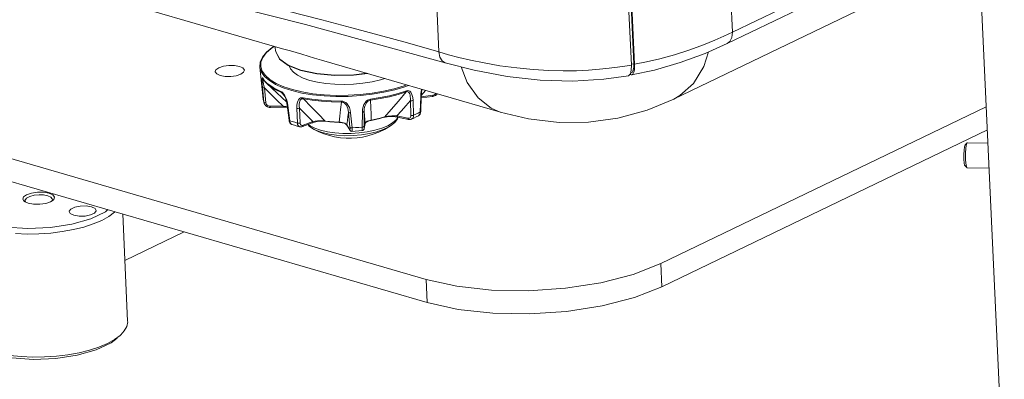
# Model space of a CAD drawing. Header units: millimetres. Extents: x 3925 to 5043, y -86 to 778.
# Tile 137 of 157: x 4833 to 4892, y 433 to 455. Entities that reach past the tile are written whole.
import ezdxf

# ---------------------------------------------------------------- set-up
doc = ezdxf.new("R2010")
doc.units = ezdxf.units.MM
doc.header["$LTSCALE"] = 46.255
for name, color, linetype in [('140-154101-0DXF_CONTINUOUS_LINE', 7, 'CONTINUOUS'), ('H30-BOTTOM-CDXF_CONTINUOUS_LINE', 7, 'CONTINUOUS'), ('H30-LEFT-COVDXF_CONTINUOUS_LINE', 7, 'CONTINUOUS'), ('H30K-FRONT-CDXF_CONTINUOUS_LINE', 7, 'CONTINUOUS'), ('RUBBER-FOOT-DXF_CONTINUOUS_LINE', 7, 'CONTINUOUS')]:
    doc.layers.add(name, color=color, linetype=linetype)

msp = doc.modelspace()

# ---------------------------------------------------------------- linework, layer by layer
at = {"layer": '140-154101-0DXF_CONTINUOUS_LINE', "color": 7, "linetype": 'Continuous', "lineweight": 0}
for p, q in [((4891.641, 426.1116), (4888.4422, 495.6155)), ((4817.6896, 450.6596), (4856.9374, 439.244)), ((4857.0012, 437.859), (4817.7534, 449.2746)), ((4871.0292, 440.1917), (4890.5598, 449.6025)), ((4890.6236, 448.2174), (4871.0929, 438.8067)), ((4889.2912, 447.3175), (4889.2512, 447.2072)), ((4889.2912, 447.3175), (4889.4151, 447.4389)), ((4889.4293, 447.4458), (4889.4151, 447.4389)), ((4889.4293, 447.4458), (4890.6602, 447.422)), ((4889.2512, 447.2072), (4889.2224, 447.0026)), ((4889.3155, 446.7983), (4889.315, 446.4046)), ((4889.2079, 446.4556), (4889.2261, 446.2269)), ((4889.2261, 446.2269), (4889.2567, 446.0963)), ((4889.3426, 446.0926), (4889.315, 446.4046)), ((4889.2567, 446.0963), (4889.2673, 446.0799)), ((4889.2673, 446.0796), (4889.3864, 445.9535)), ((4889.3864, 445.9535), (4889.3426, 446.0926)), ((4889.4003, 445.9461), (4889.3864, 445.9535)), ((4889.4003, 445.9461), (4890.7293, 445.9203)), ((4832.8224, 443.9271), (4833.0609, 443.8167)), ((4832.8605, 443.9639), (4832.9, 443.8912)), ((4833.0609, 443.8167), (4833.387, 443.759)), ((4833.755, 443.7562), (4834.111, 443.8075)), ((4834.111, 443.8075), (4834.4054, 443.9061)), ((4834.4054, 443.9061), (4834.5615, 444.0072)), ((4834.5205, 444.0403), (4834.5065, 443.976)), ((4833.387, 443.759), (4833.755, 443.7562)), ((4839.0305, 436.7296), (4838.734, 443.1722)), ((4838.8624, 440.3808), (4842.4266, 442.0981)), ((4871.0292, 440.1917), (4871.0929, 438.8067)), ((4856.9374, 439.244), (4857.0012, 437.859)), ((4838.0313, 435.4404), (4838.4019, 435.7206)), ((4836.0098, 434.6946), (4837.1468, 435.0174)), ((4836.1152, 434.8453), (4836.7398, 435.0005)), ((4836.7398, 435.0005), (4837.3098, 435.1862)), ((4837.1468, 435.0174), (4838.0313, 435.4404)), ((4837.3098, 435.1862), (4837.8134, 435.3988)), ((4835.4473, 434.7235), (4836.1152, 434.8453))]:
    msp.add_line(p, q, dxfattribs=at)
for points in [[(4846.0357, 451.7932), (4846.0336, 451.8117), (4845.9442, 451.9328), (4845.7358, 452.0276), (4845.4403, 452.0807), (4845.1035, 452.0841), (4844.7726, 452.0369), (4844.5002, 451.9454)], [(4844.5002, 451.9454), (4844.3312, 451.8247), (4844.2878, 451.7128)], [(4844.2878, 451.7128), (4844.2899, 451.6943), (4844.3792, 451.5733), (4844.5877, 451.4784), (4844.8832, 451.4253), (4845.22, 451.4219), (4845.5509, 451.4691), (4845.8233, 451.5606)], [(4845.8233, 451.5606), (4845.9922, 451.6813), (4846.0357, 451.7932)], [(4889.4151, 447.4389), (4889.3819, 447.3668), (4889.3408, 447.1393), (4889.3155, 446.7983)], [(4889.2224, 447.0026), (4889.2066, 446.7355), (4889.2079, 446.4556)], [(4834.3094, 444.4183), (4833.9834, 444.476), (4833.6154, 444.4788), (4833.2594, 444.4275), (4832.9649, 444.3289), (4832.78, 444.1983), (4832.7323, 444.0557), (4832.8224, 443.9271)], [(4834.638, 444.1793), (4834.5403, 444.3137), (4834.3094, 444.4183)], [(4833.4212, 444.2917), (4833.1539, 444.2231), (4832.9533, 444.119), (4832.8612, 443.9835), (4832.8605, 443.9639)], [(4834.2331, 444.2636), (4833.9889, 444.3099), (4833.7099, 444.3201), (4833.4212, 444.2917)], [(4834.2331, 444.2636), (4834.4135, 444.1864), (4834.5087, 444.0877), (4834.5205, 444.0403)], [(4834.5615, 444.0072), (4834.5904, 444.0368), (4834.638, 444.1793)], [(4833.7013, 441.9774), (4834.4119, 442.025), (4835.1073, 442.1105), (4835.7752, 442.2322), (4836.3998, 442.3874), (4836.9698, 442.5732), (4837.4735, 442.7858), (4837.8999, 443.0206), (4838.2413, 443.2734), (4838.2723, 443.3064)], [(4837.8379, 443.4328), (4837.6907, 443.3022), (4836.8144, 442.8768), (4835.6843, 442.5509), (4834.3938, 442.3517)], [(4836.8621, 443.6035), (4836.5376, 443.656), (4836.1799, 443.6467), (4835.8532, 443.5797), (4835.6161, 443.4663), (4835.5207, 443.3312), (4835.5202, 443.3105)], [(4835.5202, 443.3105), (4835.5838, 443.1976), (4835.8009, 443.0921)], [(4835.8009, 443.0921), (4836.1252, 443.0396), (4836.4819, 443.0488), (4836.8086, 443.1156), (4837.0457, 443.2284), (4837.1423, 443.365), (4837.1428, 443.3851)], [(4837.1428, 443.3851), (4837.0773, 443.4997), (4836.8621, 443.6035)], [(4834.3938, 442.3517), (4833.0402, 442.295), (4831.7302, 442.3877), (4830.583, 442.6228)], [(4832.2953, 441.9987), (4832.991, 441.9686), (4833.7013, 441.9774)], [(4871.0292, 440.1917), (4869.3775, 439.5438), (4867.4367, 439.0421), (4865.3034, 438.709), (4863.0808, 438.5595), (4860.8754, 438.6008), (4858.7934, 438.832), (4856.9374, 439.244)], [(4857.0012, 437.859), (4858.8571, 437.4469), (4860.9392, 437.2157), (4863.1446, 437.1745), (4865.3671, 437.3239), (4867.5004, 437.657), (4869.4412, 438.1587), (4871.0929, 438.8067)], [(4838.6213, 435.9224), (4838.8297, 436.1513), (4838.981, 436.424), (4839.0312, 436.6977), (4839.0305, 436.7296)], [(4837.8134, 435.3988), (4838.2398, 435.6336), (4838.5813, 435.8864), (4838.6213, 435.9224)], [(4830.9442, 434.7741), (4832.0861, 434.5398), (4833.3821, 434.4466), (4834.7225, 434.5), (4836.0098, 434.6946)], [(4831.3413, 434.7859), (4831.9666, 434.6804), (4832.6353, 434.6117), (4833.331, 434.5816), (4834.0412, 434.5904), (4834.7518, 434.6381), (4835.4473, 434.7235)]]:
    msp.add_lwpolyline(points, dxfattribs=at)
at = {"layer": 'H30-BOTTOM-CDXF_CONTINUOUS_LINE', "color": 7, "linetype": 'Continuous', "lineweight": 0}
for p, q in [((4871.7899, 450.0615), (4890.132, 458.8995)), ((4835.3061, 456.8718), (4848.3132, 453.0886)), ((4847.8633, 453.2194), (4847.922, 452.8939)), ((4850.6664, 452.4041), (4861.3983, 449.2827)), ((4871.7894, 450.0626), (4871.7988, 450.0671)), ((4861.3929, 449.2861), (4861.3987, 449.2844))]:
    msp.add_line(p, q, dxfattribs=at)
for points in [[(4853.3792, 451.6151), (4852.6072, 451.5237), (4851.4667, 451.5042), (4850.3821, 451.5988), (4849.4274, 451.8012), (4848.6677, 452.0975), (4848.1547, 452.4675), (4847.922, 452.8939)], [(4853.442, 451.5968), (4852.5912, 451.4972), (4851.4554, 451.4795), (4850.3755, 451.5759), (4849.4238, 451.7808), (4848.664, 452.0823), (4848.1495, 452.4635), (4847.922, 452.8939)], [(4850.6664, 452.4044), (4850.2512, 452.5269), (4849.4749, 452.7592), (4848.7997, 452.9528), (4848.3132, 453.0889)], [(4871.7988, 450.0671), (4872.1745, 450.2793), (4872.9819, 451.0099), (4873.6068, 452.0154), (4873.8917, 452.9017)], [(4859.0475, 451.998), (4859.4138, 451.0609), (4860.0568, 450.1407), (4860.8382, 449.5169), (4861.3929, 449.2861)], [(4861.3929, 449.2861), (4863.0819, 448.8879), (4864.9188, 448.6694), (4866.6949, 448.6815), (4868.4463, 448.9247), (4870.2095, 449.4104), (4871.7988, 450.0671)]]:
    msp.add_lwpolyline(points, dxfattribs=at)
at = {"layer": 'H30-LEFT-COVDXF_CONTINUOUS_LINE', "color": 7, "linetype": 'Continuous', "lineweight": 0}
for p, q in [((4867.7435, 488.222), (4869.4019, 452.1884)), ((4867.7891, 488.1716), (4869.4466, 452.1554)), ((4890.0278, 461.1623), (4875.3233, 454.0769)), ((4890.0515, 460.6479), (4875.0013, 453.396)), ((4875.3233, 454.0769), (4875.2184, 456.3547)), ((4869.4019, 452.1884), (4869.2574, 452.1614)), ((4869.4019, 452.1884), (4869.3986, 451.9766)), ((4869.1799, 451.535), (4869.2406, 451.5134)), ((4869.2095, 451.631), (4869.2475, 451.6381)), ((4869.2406, 451.5134), (4869.2697, 451.5144)), ((4869.3986, 451.9766), (4869.3706, 451.8059))]:
    msp.add_line(p, q, dxfattribs=at)
for points in [[(4875.3233, 454.0769), (4874.8177, 453.8404), (4874.2598, 453.5956), (4873.5919, 453.3245), (4872.7763, 453.0255), (4871.8545, 452.7289), (4870.9672, 452.4841)], [(4875.0013, 453.396), (4875.1616, 453.5203), (4875.2893, 453.7641), (4875.3233, 454.0769)], [(4869.2697, 451.5144), (4870.6459, 451.8089), (4872.1809, 452.2535), (4873.679, 452.8069), (4875.0012, 453.396)], [(4869.4388, 451.854), (4869.4485, 451.9967), (4869.4466, 452.1554)], [(4870.9672, 452.4841), (4870.1695, 452.2975), (4869.4466, 452.1554)], [(4869.3706, 451.8059), (4869.3195, 451.6896), (4869.2475, 451.6381)], [(4869.2697, 451.5144), (4869.2964, 451.5231), (4869.3456, 451.5637)], [(4869.3456, 451.5637), (4869.3865, 451.6341), (4869.4179, 451.7319), (4869.4388, 451.854)]]:
    msp.add_lwpolyline(points, dxfattribs=at)
at = {"layer": 'H30K-FRONT-CDXF_CONTINUOUS_LINE', "color": 7, "linetype": 'Continuous', "lineweight": 0}
for p, q in [((4869.2598, 452.1083), (4867.5747, 488.7222)), ((4857.7083, 452.8936), (4856.9901, 468.5005)), ((4841.5637, 456.6074), (4849.6984, 454.549)), ((4849.6984, 454.549), (4858.0823, 452.248)), ((4852.4755, 454.3479), (4854.131, 453.9025)), ((4854.131, 453.9025), (4855.8239, 453.4332)), ((4855.8239, 453.4332), (4857.7083, 452.8937)), ((4869.2598, 452.1083), (4869.2516, 451.8038)), ((4867.6048, 451.2598), (4869.0826, 451.4673)), ((4869.1049, 451.4739), (4869.0826, 451.4673)), ((4869.1976, 451.5824), (4869.1049, 451.4739)), ((4869.2516, 451.8038), (4869.1976, 451.5824))]:
    msp.add_line(p, q, dxfattribs=at)
for points in [[(4841.655, 457.0481), (4843.9745, 456.4884), (4846.3656, 455.9033), (4848.6379, 455.3375), (4850.6765, 454.8184), (4852.4755, 454.3479)], [(4857.7083, 452.8936), (4858.2857, 452.7316), (4858.9012, 452.572), (4859.612, 452.405), (4860.4349, 452.2347), (4861.3732, 452.0717), (4862.3789, 451.9343), (4863.3705, 451.8374), (4864.2993, 451.782), (4865.1623, 451.762), (4865.9635, 451.7715), (4866.6965, 451.8043), (4867.3522, 451.8537), (4867.929, 451.9132), (4868.4325, 451.9775), (4868.872, 452.043), (4869.2598, 452.1083)], [(4857.7083, 452.8936), (4857.7657, 452.5869), (4857.9005, 452.3607), (4858.0823, 452.248)], [(4858.0823, 452.248), (4859.8353, 451.7939), (4861.8081, 451.421)], [(4861.8081, 451.421), (4863.7873, 451.2021), (4865.7388, 451.1484), (4867.6048, 451.2598)]]:
    msp.add_lwpolyline(points, dxfattribs=at)
at = {"layer": 'RUBBER-FOOT-DXF_CONTINUOUS_LINE', "color": 7, "linetype": 'Continuous', "lineweight": 0}
for p, q in [((4847.815, 453.2335), (4847.7007, 453.1648)), ((4847.1646, 450.0656), (4846.9662, 451.9913)), ((4847.1568, 451.2695), (4847.1575, 451.2685)), ((4848.5776, 449.8759), (4847.3859, 450.9992)), ((4847.3922, 451.0288), (4847.5609, 450.8939)), ((4847.2058, 449.8828), (4847.1184, 450.7746)), ((4847.234, 450.7382), (4847.3216, 449.846)), ((4848.2536, 450.4705), (4848.446, 450.253)), ((4856.6286, 450.3875), (4856.6166, 450.2087)), ((4856.6409, 450.2078), (4857.3379, 450.2918)), ((4856.645, 450.2798), (4856.9005, 450.5909)), ((4847.1646, 450.0656), (4847.1681, 450.037)), ((4847.1995, 449.8819), (4847.2218, 449.8108)), ((4847.2218, 449.8108), (4847.2058, 449.8828)), ((4847.2218, 449.8107), (4847.2218, 449.8108)), ((4848.7177, 448.7939), (4848.6092, 449.7013)), ((4848.6166, 449.8487), (4848.646, 449.6727)), ((4856.0327, 449.0859), (4855.998, 449.9737)), ((4856.1901, 449.0989), (4856.1547, 449.9862)), ((4856.6166, 450.2087), (4856.5911, 449.2921)), ((4856.6168, 449.3198), (4856.6417, 450.2362)), ((4857.3267, 450.2193), (4856.639, 450.1365)), ((4848.3572, 449.6475), (4847.5838, 449.6358)), ((4847.5933, 449.5647), (4848.3668, 449.5764)), ((4848.646, 449.6727), (4848.7552, 448.7651)), ((4849.2194, 448.6301), (4849.1806, 449.5172)), ((4849.3382, 449.5257), (4849.3777, 448.6384)), ((4852.3713, 448.3772), (4852.2875, 449.2684)), ((4852.4103, 449.2354), (4852.4951, 448.3443)), ((4853.1149, 449.2828), (4853.1069, 448.3854)), ((4853.222, 449.3312), (4853.2151, 448.4339)), ((4856.6088, 449.2494), (4856.6168, 449.3199)), ((4848.7177, 448.794), (4848.7319, 448.7235)), ((4848.7183, 448.7908), (4848.7177, 448.7939)), ((4849.5299, 448.4155), (4850.1114, 448.6342)), ((4850.1501, 448.7126), (4849.5686, 448.4939)), ((4850.8307, 448.7426), (4850.8994, 448.7354)), ((4851.1522, 448.7167), (4850.8794, 448.7503)), ((4851.4479, 448.6779), (4851.7322, 448.6627)), ((4851.8111, 448.6725), (4851.7215, 448.6768)), ((4852.1645, 448.5292), (4852.1932, 448.4948)), ((4852.3412, 448.252), (4852.1803, 448.5355)), ((4852.3542, 448.2111), (4852.1932, 448.4949)), ((4853.2762, 448.5934), (4853.2273, 448.2956)), ((4853.2287, 448.3117), (4853.2776, 448.6093)), ((4853.2776, 448.6093), (4853.2762, 448.5934)), ((4853.2763, 448.5935), (4853.2904, 448.6249)), ((4853.6349, 448.8035), (4853.926, 448.8598)), ((4853.926, 448.8598), (4854.1908, 448.9211)), ((4854.4227, 448.9726), (4854.4841, 448.9882)), ((4855.1431, 448.8124), (4855.2581, 448.972)), ((4855.1885, 449.0515), (4855.8383, 448.9156)), ((4855.8804, 448.8419), (4855.2306, 448.9778)), ((4856.4785, 449.0594), (4856.4784, 449.0593)), ((4850.2246, 448.2432), (4850.5087, 448.1045)), ((4853.2247, 448.2945), (4853.2287, 448.3117)), ((4853.2287, 448.3117), (4853.2273, 448.2956))]:
    msp.add_line(p, q, dxfattribs=at)
for points in [[(4847.8291, 453.2294), (4847.6366, 453.1042), (4847.3392, 452.8394), (4847.1348, 452.5652), (4847.027, 452.2866), (4847.018, 452.0089), (4847.1079, 451.7371), (4847.2951, 451.4765), (4847.5759, 451.2317)], [(4847.7007, 453.1648), (4847.3594, 452.8837), (4847.1204, 452.5892), (4846.9893, 452.2895), (4846.9662, 451.9913)], [(4848.7278, 452.057), (4848.8009, 451.8768), (4848.9735, 451.6767), (4849.2287, 451.4926), (4849.5602, 451.3292), (4849.9598, 451.1904), (4850.4177, 451.0797), (4850.9226, 450.9999), (4851.4622, 450.9528), (4852.023, 450.9397), (4852.5913, 450.9608), (4853.1531, 451.0157), (4853.6946, 451.1029), (4854.2024, 451.2205), (4854.4591, 451.301)], [(4846.9662, 451.9913), (4846.9705, 451.9573), (4847.0612, 451.683), (4847.2501, 451.4198), (4847.5336, 451.1728)], [(4847.1414, 451.3145), (4847.1226, 451.3364), (4847.1073, 451.3371), (4847.0963, 451.3133), (4847.0903, 451.2622), (4847.0894, 451.1831), (4847.0939, 451.076), (4847.1035, 450.9402), (4847.1184, 450.7746)], [(4847.1414, 451.3145), (4847.2521, 451.1693), (4847.3922, 451.0288)], [(4847.1414, 451.3145), (4847.1466, 451.2907), (4847.1575, 451.2685)], [(4847.1443, 451.248), (4847.1486, 451.2672), (4847.1585, 451.2669)], [(4847.234, 450.7382), (4847.2064, 450.8687), (4847.1837, 450.9805), (4847.166, 451.0743), (4847.1534, 451.1506), (4847.146, 451.2088), (4847.1443, 451.248)], [(4847.1575, 451.2685), (4847.2227, 451.1771), (4847.2989, 451.0872), (4847.3859, 450.9992)], [(4847.3859, 450.9992), (4847.59, 450.8318), (4847.8928, 450.6427), (4848.2536, 450.4705)], [(4847.5336, 451.1728), (4847.9064, 450.9464), (4848.3617, 450.7449), (4848.8908, 450.5721), (4849.484, 450.4311), (4850.1302, 450.3246), (4850.8174, 450.2545), (4851.5327, 450.2223), (4852.2629, 450.2284), (4852.9943, 450.2728), (4853.7134, 450.3547), (4854.4066, 450.4724), (4855.0612, 450.6239), (4855.6649, 450.8062), (4855.8772, 450.8885)], [(4848.2281, 450.5306), (4847.9806, 450.6438), (4847.7583, 450.7648), (4847.5609, 450.8939)], [(4847.5759, 451.2317), (4847.9453, 451.0074), (4848.3963, 450.8078), (4848.9205, 450.6365), (4849.5082, 450.4969), (4850.1484, 450.3914), (4850.8292, 450.322), (4851.5379, 450.29), (4852.2613, 450.2961), (4852.9859, 450.3401), (4853.6983, 450.4212), (4854.3851, 450.5378), (4855.0336, 450.6879), (4855.6316, 450.8685), (4855.7664, 450.9208)], [(4847.1184, 450.7746), (4847.1315, 450.7584), (4847.1573, 450.7461), (4847.1928, 450.7391), (4847.234, 450.7382)], [(4847.234, 450.7382), (4847.6069, 450.374), (4847.9829, 450.0087), (4848.3572, 449.6475)], [(4848.2281, 450.5306), (4848.2852, 450.4978), (4848.3455, 450.444)], [(4848.2281, 450.5306), (4848.2325, 450.5073), (4848.2412, 450.4869), (4848.2536, 450.4705)], [(4848.2536, 450.4705), (4848.2942, 450.4477), (4848.3393, 450.4083), (4848.3569, 450.3891)], [(4848.3455, 450.444), (4848.407, 450.3679), (4848.4679, 450.2685), (4848.5248, 450.1478), (4848.5752, 450.0074), (4848.6166, 449.8487)], [(4848.3569, 450.3891), (4848.3623, 450.3829), (4848.4115, 450.3151), (4848.4634, 450.2216), (4848.5166, 450.0959), (4848.5693, 449.9216), (4848.6092, 449.7013)], [(4855.7489, 450.5019), (4855.2611, 450.3448), (4854.7354, 450.2083), (4854.1787, 450.0943), (4853.5981, 450.0042)], [(4855.7644, 450.5622), (4855.2739, 450.4043), (4854.7453, 450.2671), (4854.1856, 450.1524), (4853.6018, 450.0618)], [(4855.7489, 450.5019), (4855.2776, 449.9515), (4854.8432, 449.448), (4854.4438, 448.99)], [(4855.7489, 450.5019), (4855.7575, 450.5184), (4855.7628, 450.5388), (4855.7644, 450.5622)], [(4855.7489, 450.5019), (4855.7973, 450.5132), (4855.8447, 450.5085), (4855.8885, 450.4851), (4855.9262, 450.4427), (4855.9567, 450.3824), (4855.9796, 450.3053), (4855.9946, 450.2117), (4856.0011, 450.1014), (4855.998, 449.9736)], [(4855.7644, 450.5622), (4855.8309, 450.5766), (4855.897, 450.5703), (4855.9603, 450.54), (4856.0187, 450.4832), (4856.0693, 450.3997), (4856.1102, 450.2893), (4856.1394, 450.1518), (4856.1547, 449.9862)], [(4856.6763, 450.6561), (4856.6525, 450.5506), (4856.6286, 450.3875)], [(4856.6417, 450.2362), (4856.6579, 450.4493), (4856.6879, 450.6243), (4856.6948, 450.6507)], [(4857.3267, 450.2193), (4857.3997, 450.235), (4857.4966, 450.2797), (4857.5776, 450.3469), (4857.605, 450.386)], [(4857.3379, 450.2918), (4857.3379, 450.2604), (4857.3355, 450.2366), (4857.3309, 450.2226), (4857.3267, 450.2193)], [(4857.3379, 450.2918), (4857.4008, 450.3067), (4857.4585, 450.3353), (4857.5075, 450.3753), (4857.5319, 450.4072)], [(4847.1646, 450.0656), (4847.178, 449.9737), (4847.1995, 449.8819)], [(4847.1681, 450.037), (4847.183, 449.9596), (4847.2058, 449.8828)], [(4847.2058, 449.8828), (4847.2187, 449.8664), (4847.2445, 449.8539), (4847.2801, 449.8469), (4847.3216, 449.846)], [(4847.2218, 449.8107), (4847.2581, 449.7371), (4847.3255, 449.6601), (4847.4141, 449.6029), (4847.5169, 449.5707), (4847.5933, 449.5647)], [(4847.5838, 449.6358), (4847.5191, 449.6422), (4847.4587, 449.6626), (4847.4055, 449.6959), (4847.3635, 449.7394), (4847.335, 449.7907), (4847.3216, 449.846)], [(4848.646, 449.6727), (4848.6214, 449.6836), (4848.6098, 449.6983), (4848.6092, 449.7013)], [(4849.5552, 450.1446), (4849.4821, 450.1497), (4849.411, 450.1341), (4849.3449, 450.0951), (4849.2862, 450.0305), (4849.2382, 449.9403), (4849.203, 449.8248), (4849.1829, 449.684), (4849.1806, 449.5172)], [(4849.3381, 449.5257), (4849.326, 449.6525), (4849.3256, 449.7632), (4849.3357, 449.8585), (4849.3556, 449.9385), (4849.3848, 450.0028), (4849.4231, 450.0503), (4849.4692, 450.0797), (4849.5204, 450.0911), (4849.5735, 450.0865)], [(4849.5552, 450.1446), (4850.0932, 450.0559), (4850.6605, 449.9924), (4851.2495, 449.955), (4851.8528, 449.9442)], [(4849.5552, 450.1446), (4849.5586, 450.1218), (4849.5647, 450.1021), (4849.5735, 450.0865)], [(4849.5735, 450.0865), (4850.1086, 449.9983), (4850.6727, 449.9351), (4851.2586, 449.8979), (4851.8586, 449.8872)], [(4850.8794, 448.7503), (4850.4816, 449.1536), (4850.0469, 449.5985), (4849.5735, 450.0865)], [(4851.8586, 449.8872), (4851.807, 449.446), (4851.7612, 449.0429), (4851.7215, 448.6768)], [(4851.8528, 449.9442), (4851.94, 449.9352), (4852.0289, 449.9057), (4852.116, 449.8533), (4852.1989, 449.7763), (4852.2729, 449.6755), (4852.3349, 449.5515), (4852.382, 449.4049), (4852.4103, 449.2354)], [(4851.8528, 449.9442), (4851.8544, 449.9213), (4851.8563, 449.902), (4851.8586, 449.8872)], [(4851.8586, 449.8872), (4851.9214, 449.8816), (4851.9864, 449.8601), (4852.0502, 449.821), (4852.1095, 449.7651), (4852.1623, 449.6936), (4852.2074, 449.6079), (4852.2441, 449.5086), (4852.2714, 449.3955), (4852.2875, 449.2685)], [(4853.6018, 450.0618), (4853.5174, 450.0413), (4853.433, 450.0001), (4853.352, 449.9364), (4853.2772, 449.8488), (4853.2129, 449.7387), (4853.1623, 449.6072), (4853.1284, 449.4551), (4853.1149, 449.2828)], [(4853.5981, 450.0042), (4853.5374, 449.9902), (4853.4754, 449.9602), (4853.4157, 449.9128), (4853.3615, 449.8491), (4853.3149, 449.771), (4853.2767, 449.6798), (4853.2476, 449.5761), (4853.2289, 449.46), (4853.222, 449.3312)], [(4853.5981, 450.0042), (4853.6007, 450.0193), (4853.6019, 450.0388), (4853.6018, 450.0618)], [(4853.6513, 448.8066), (4853.6378, 449.1682), (4853.6201, 449.5669), (4853.5981, 450.0042)], [(4855.1885, 449.0515), (4855.4586, 449.3565), (4855.7295, 449.6653), (4855.998, 449.9737)], [(4855.998, 449.9736), (4856.0371, 449.9674), (4856.0795, 449.9676), (4856.1202, 449.9741), (4856.1547, 449.9862)], [(4856.6417, 450.2362), (4856.636, 450.2226), (4856.6166, 450.2087)], [(4847.5933, 449.5647), (4847.5913, 449.5676), (4847.5885, 449.5811), (4847.5859, 449.6045), (4847.5838, 449.6358)], [(4848.62, 449.6109), (4848.5302, 449.6273), (4848.3573, 449.6475)], [(4848.3668, 449.5764), (4848.3647, 449.5793), (4848.3619, 449.5928), (4848.3593, 449.6162), (4848.3573, 449.6475)], [(4848.3668, 449.5764), (4848.5475, 449.573), (4848.6254, 449.5655)], [(4849.1806, 449.5172), (4849.2185, 449.51), (4849.2605, 449.509), (4849.302, 449.5145), (4849.3382, 449.5257)], [(4849.3382, 449.5257), (4849.6076, 449.2536), (4849.8794, 448.9813), (4850.1501, 448.7126)], [(4852.1803, 448.5355), (4852.2163, 448.7774), (4852.2522, 449.0229), (4852.2875, 449.2684)], [(4852.4103, 449.2354), (4852.3685, 449.2351), (4852.3314, 449.2411), (4852.3034, 449.2526), (4852.2875, 449.2684)], [(4853.222, 449.3312), (4853.2122, 449.3137), (4853.1891, 449.2988), (4853.1554, 449.2881), (4853.1149, 449.2828)], [(4853.222, 449.3312), (4853.2405, 449.0893), (4853.2591, 448.8475), (4853.2776, 448.6093)], [(4855.8383, 448.9156), (4855.8918, 448.9117), (4855.9403, 448.9227), (4855.9806, 448.9478), (4856.0105, 448.985), (4856.0282, 449.032), (4856.0327, 449.0859)], [(4856.0327, 449.0859), (4856.072, 449.0798), (4856.1147, 449.08), (4856.1556, 449.0867), (4856.1901, 449.0989)], [(4856.06, 448.8577), (4856.1135, 448.892), (4856.1568, 448.9471), (4856.1829, 449.0177), (4856.1901, 449.0989)], [(4856.1901, 449.0989), (4856.3298, 449.1615), (4856.4635, 449.226), (4856.5911, 449.2921)], [(4856.5911, 449.2921), (4856.5811, 449.2092), (4856.5547, 449.1386), (4856.5138, 449.0848), (4856.4785, 449.0594)], [(4856.4785, 449.0594), (4856.5278, 449.0953), (4856.5777, 449.1616), (4856.6088, 449.2494)], [(4856.6168, 449.3198), (4856.6109, 449.306), (4856.5911, 449.2921)], [(4848.7552, 448.7651), (4848.7302, 448.776), (4848.7183, 448.7908)], [(4848.7319, 448.7235), (4848.77, 448.638), (4848.8237, 448.578), (4848.8869, 448.5435)], [(4848.7552, 448.7651), (4848.9047, 448.7176), (4849.0595, 448.6726), (4849.2194, 448.6301)], [(4848.7552, 448.7651), (4848.7717, 448.684), (4848.8013, 448.6172), (4848.842, 448.5689), (4848.8869, 448.5435)], [(4848.8869, 448.5435), (4849.0357, 448.4959), (4849.2077, 448.4459), (4849.3664, 448.4041)], [(4849.2194, 448.6301), (4849.2573, 448.6227), (4849.2996, 448.6217), (4849.3414, 448.6271), (4849.3778, 448.6384)], [(4849.3664, 448.4041), (4849.3055, 448.4342), (4849.2619, 448.4834), (4849.2326, 448.5503), (4849.2194, 448.6301)], [(4849.5686, 448.4939), (4849.5202, 448.4832), (4849.4754, 448.4878), (4849.4364, 448.5076), (4849.4061, 448.5408), (4849.3862, 448.5855), (4849.3777, 448.6384)], [(4849.5299, 448.4155), (4849.5374, 448.4191), (4849.5544, 448.436), (4849.5652, 448.4618), (4849.5686, 448.4939)], [(4849.8467, 448.5346), (4849.9452, 448.4289), (4850.2246, 448.2432)], [(4850.6111, 448.1965), (4850.2644, 448.3192), (4849.985, 448.4655), (4849.8831, 448.5483)], [(4850.1115, 448.6342), (4850.2411, 448.6764), (4850.4078, 448.7147), (4850.5691, 448.7375), (4850.7119, 448.7458), (4850.8307, 448.7426)], [(4850.1115, 448.6342), (4850.1189, 448.6378), (4850.1359, 448.6547), (4850.1466, 448.6804), (4850.1501, 448.7126)], [(4850.8794, 448.7503), (4850.7873, 448.7618), (4850.6791, 448.7677), (4850.5578, 448.7667), (4850.4269, 448.7579), (4850.2896, 448.7403), (4850.1501, 448.7126)], [(4850.6111, 448.1965), (4851.0143, 448.1011), (4851.4621, 448.0359), (4851.9406, 448.0029), (4852.4354, 448.0031), (4852.9314, 448.0364), (4853.4136, 448.102), (4853.8673, 448.1977), (4854.2788, 448.3207), (4854.6355, 448.4672), (4854.9265, 448.6328), (4855.1431, 448.8124)], [(4850.8994, 448.7354), (4850.892, 448.7378), (4850.8794, 448.7503)], [(4850.8994, 448.7354), (4851.1697, 448.7021), (4851.4479, 448.6779)], [(4851.7215, 448.6768), (4851.4335, 448.6922), (4851.1522, 448.7167)], [(4851.7322, 448.6627), (4851.7278, 448.6648), (4851.7215, 448.6768)], [(4851.7322, 448.6627), (4851.8059, 448.6575), (4851.9127, 448.6407), (4852.0148, 448.6121), (4852.1024, 448.573), (4852.1645, 448.5292)], [(4852.1803, 448.5355), (4852.1324, 448.5795), (4852.0664, 448.6148), (4851.988, 448.6419), (4851.9015, 448.661), (4851.8111, 448.6725)], [(4852.1932, 448.4949), (4852.1894, 448.5022), (4852.1803, 448.5355)], [(4853.2776, 448.6093), (4853.3024, 448.6582), (4853.3488, 448.7011), (4853.4112, 448.7376), (4853.4853, 448.7675), (4853.5669, 448.7906), (4853.6349, 448.8035)], [(4853.2904, 448.6249), (4853.3308, 448.6677), (4853.3959, 448.7111), (4853.4788, 448.7486), (4853.5712, 448.7769), (4853.6373, 448.7908)], [(4853.6373, 448.7908), (4853.9088, 448.8434), (4854.1711, 448.9041), (4854.4226, 448.9726)], [(4853.6513, 448.8066), (4853.6432, 448.7937), (4853.6373, 448.7908)], [(4854.1908, 448.9211), (4854.5305, 449.0136), (4854.636, 449.0338), (4854.7575, 449.0491), (4854.8921, 449.0582), (4855.0369, 449.0596), (4855.1885, 449.0515)], [(4854.4438, 448.99), (4854.4299, 448.9758), (4854.4227, 448.9726)], [(4854.4841, 448.9882), (4854.5966, 449.0069), (4854.7381, 449.018), (4854.9045, 449.0175), (4855.0841, 449.0023), (4855.2306, 448.9778)], [(4854.7965, 448.4536), (4855.0578, 448.6643), (4855.2273, 448.8837), (4855.2605, 448.9657)], [(4855.1885, 449.0515), (4855.1942, 449.0199), (4855.2056, 448.9957), (4855.2217, 448.981), (4855.2306, 448.9778)], [(4855.8383, 448.9156), (4855.844, 448.884), (4855.8555, 448.8598), (4855.8715, 448.8451), (4855.8804, 448.8419)], [(4855.8804, 448.8419), (4855.9292, 448.8354), (4856.0036, 448.8403), (4856.06, 448.8577)], [(4856.06, 448.8577), (4856.1994, 448.9199), (4856.3503, 448.9926), (4856.4784, 449.0593)], [(4849.3664, 448.4041), (4849.4082, 448.3972), (4849.4815, 448.4017), (4849.5299, 448.4155)], [(4850.7076, 448.0533), (4850.3598, 448.1778), (4850.2246, 448.2432)], [(4850.5087, 448.1045), (4850.8007, 447.9866), (4851.0802, 447.8953)], [(4850.7076, 448.0533), (4851.1159, 447.9579), (4851.5708, 447.8949), (4852.0569, 447.8665), (4852.5575, 447.8736), (4853.0556, 447.916), (4853.5343, 447.9922), (4853.9772, 448.0996), (4854.3694, 448.2347)], [(4851.0802, 447.8953), (4851.4462, 447.8053), (4851.7999, 447.7486), (4852.1397, 447.7209), (4852.4721, 447.7189), (4852.7988, 447.741), (4853.1201, 447.7863), (4853.44, 447.8555), (4853.7646, 447.9513), (4854.0989, 448.0789), (4854.4506, 448.2479), (4854.7965, 448.4536)], [(4852.3713, 448.3772), (4852.3749, 448.3244), (4852.3748, 448.2815), (4852.3711, 448.2515), (4852.364, 448.2358), (4852.3539, 448.2359), (4852.3412, 448.252)], [(4852.3542, 448.2111), (4852.3503, 448.2188), (4852.3412, 448.252)], [(4852.3543, 448.211), (4852.3666, 448.1917), (4852.394, 448.1619), (4852.4315, 448.1393), (4852.4767, 448.1297), (4852.4868, 448.1297)], [(4852.4951, 448.3443), (4852.4531, 448.3439), (4852.4157, 448.3498), (4852.3873, 448.3614), (4852.3713, 448.3772)], [(4852.4951, 448.3443), (4852.5, 448.2649), (4852.5009, 448.2006), (4852.4978, 448.1555), (4852.491, 448.1324), (4852.4868, 448.1297)], [(4852.4868, 448.1297), (4852.6886, 448.1401), (4852.9087, 448.1549), (4853.1093, 448.1716)], [(4852.4951, 448.3443), (4852.6996, 448.355), (4852.9036, 448.3687), (4853.1069, 448.3854)], [(4853.2151, 448.434), (4853.2051, 448.4164), (4853.1817, 448.4014), (4853.1477, 448.3906), (4853.1069, 448.3854)], [(4853.1069, 448.3854), (4853.1076, 448.3057), (4853.1082, 448.2414), (4853.1088, 448.1966), (4853.1092, 448.174), (4853.1093, 448.1716)], [(4853.1093, 448.1716), (4853.1194, 448.173), (4853.1615, 448.1883), (4853.1933, 448.2148), (4853.2123, 448.2438), (4853.2211, 448.267), (4853.2257, 448.2867), (4853.2273, 448.2957)], [(4853.2151, 448.4339), (4853.2151, 448.3811), (4853.2162, 448.3384)], [(4853.2162, 448.3384), (4853.2183, 448.3085), (4853.2211, 448.2935), (4853.2247, 448.2945)], [(4854.3694, 448.2347), (4854.6973, 448.3927), (4854.7965, 448.4536)]]:
    msp.add_lwpolyline(points, dxfattribs=at)

doc.saveas('drawing.dxf')
